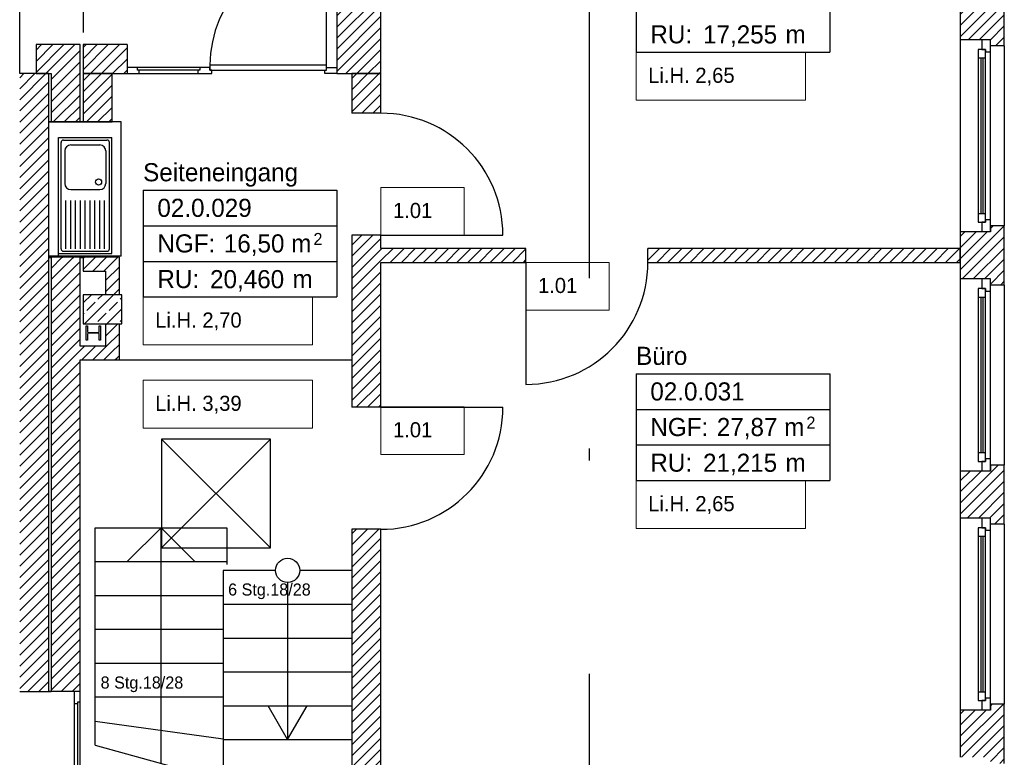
# Model space of a CAD drawing. Extents: x -28.8 to 50.4, y -5.6 to 85.1.
# Tile 20 of 29: x 36.3 to 44.4, y 36 to 42.1. Entities that reach past the tile are written whole.
import ezdxf

# ---------------------------------------------------------------- set-up
doc = ezdxf.new("R2010")
doc.units = 0
doc.header["$MEASUREMENT"] = 0
for name, pattern in [('Strichlinie', [0.005644, 0.002822, -0.002822]), ('Strichpunktlinie', [0.006703, 0.003528, -0.001764, 0, -0.001411]), ('Wipeout_Contour', [1, 0, -1])]:
    doc.linetypes.add(name, pattern=pattern)
for name, color, linetype in [('0._EG_2_0', 7, 'Continuous'), ('0._EG_2_A_1 Sanitär', 7, 'Continuous'), ('0._EG_2_P_ZE_ACHSEN', 7, 'Continuous'), ('0._EG_2_P_ZE_BILD', 7, 'Continuous'), ('0._EG_2_P_ZE_TEXT', 7, 'Continuous'), ('0._EG_2_R_NT_DACH', 7, 'Continuous'), ('0._EG_2_R_NT_DECKE', 7, 'Continuous'), ('0._EG_2_R_NT_STAHL', 7, 'Continuous'), ('0._EG_2_R_NT_TREPPE', 7, 'Continuous'), ('0._EG_2_R_TR_AUSSENWAND', 7, 'Continuous'), ('0._EG_2_R_TR_INNENWAND', 7, 'Continuous'), ('0._EG_2_R_TR_STUETZE', 7, 'Continuous'), ('0._EG_2_R_TR_UNTERZUG', 7, 'Continuous'), ('0._EG_2_Räume', 7, 'Continuous')]:
    doc.layers.add(name, color=color, linetype=linetype)
doc.styles.add('ERSTELLTER_STIL_1', font='txt')
doc.styles.add('ERSTELLTER_STIL_2', font='txt')
pattern_1 = [(45, (0, 0), (-0.04596194, 0.04596194), [])]

msp = doc.modelspace()

# ---------------------------------------------------------------- hatches: boundary and pattern name
at = {"layer": '0._EG_2_R_TR_AUSSENWAND', "linetype": 'Continuous', "ltscale": 1000}
h = msp.add_hatch(dxfattribs=at)
h.set_pattern_fill('MW_Kalksandstein_0002', color=256, style=0, pattern_type=2)
h.set_pattern_definition(pattern_1)
h.paths.add_polyline_path([(44.045, 41.905), (44.225, 41.905), (44.295, 41.905), (44.295, 41.855), (44.41, 41.855), (44.41, 42.345), (44.295, 42.345), (44.295, 42.295), (44.225, 42.295), (44.045, 42.295)], flags=0)
h = msp.add_hatch(dxfattribs=at)
h.set_pattern_fill('MW_Kalksandstein_0002', color=256, style=0, pattern_type=2)
h.set_pattern_definition(pattern_1)
h.paths.add_polyline_path([(36.76, 41.865), (36.395, 41.865), (36.395, 41.625), (36.52, 41.625)], flags=0)
h = msp.add_hatch(dxfattribs=at)
h.set_pattern_fill('MW_Kalksandstein_0002', color=256, style=0, pattern_type=2)
h.set_pattern_definition(pattern_1)
h.paths.add_polyline_path([(36.52, 41.625), (36.52, 41.225), (36.76, 41.226), (36.76, 41.865)], flags=0)
h = msp.add_hatch(dxfattribs=at)
h.set_pattern_fill('MW_Kalksandstein_0002', color=256, style=0, pattern_type=2)
h.set_pattern_definition(pattern_1)
h.paths.add_polyline_path([(36.785, 41.865), (36.785, 41.625), (37.15, 41.625), (37.15, 41.675), (37.15, 41.865)], flags=0)
h = msp.add_hatch(dxfattribs=at)
h.set_pattern_fill('MW_Kalksandstein_0002', color=256, style=0, pattern_type=2)
h.set_pattern_definition(pattern_1)
h.paths.add_polyline_path([(36.26, 41.625), (36.26, 41.51), (36.26, 41.44), (36.26, 41.26), (36.5, 41.625)], flags=0)
h = msp.add_hatch(dxfattribs=at)
h.set_pattern_fill('MW_Kalksandstein_0002', color=256, style=0, pattern_type=2)
h.set_pattern_definition(pattern_1)
h.paths.add_polyline_path([(36.26, 41.26), (36.26, 36.51), (36.5, 36.511), (36.5, 41.625)], flags=0)
h = msp.add_hatch(dxfattribs=at)
h.set_pattern_fill('MW_Kalksandstein_0002', color=256, style=0, pattern_type=2)
h.set_pattern_definition(pattern_1)
h.paths.add_polyline_path([(36.785, 41.625), (36.785, 41.226), (37.025, 41.225), (37.025, 41.625)], flags=0)
h = msp.add_hatch(dxfattribs=at)
h.set_pattern_fill('MW_Kalksandstein_0002', color=256, style=0, pattern_type=2)
h.set_pattern_definition(pattern_1)
h.paths.add_polyline_path([(36.52, 41.226), (36.5, 41.226), (36.52, 41.225)], flags=0)
h = msp.add_hatch(dxfattribs=at)
h.set_pattern_fill('MW_Kalksandstein_0002', color=256, style=0, pattern_type=2)
h.set_pattern_definition(pattern_1)
h.paths.add_polyline_path([(36.785, 41.226), (36.76, 41.226), (36.52, 41.225), (37.025, 41.225)], flags=0)
h = msp.add_hatch(dxfattribs=at)
h.set_pattern_fill('MW_Kalksandstein_0002', color=256, style=0, pattern_type=2)
h.set_pattern_definition(pattern_1)
h.paths.add_polyline_path([(44.045, 39.925), (44.225, 39.925), (44.295, 39.925), (44.295, 39.875), (44.41, 39.875), (44.41, 40.365), (44.295, 40.365), (44.295, 40.315), (44.225, 40.315), (44.045, 40.315)], flags=0)
h = msp.add_hatch(dxfattribs=at)
h.set_pattern_fill('MW_Kalksandstein_0002', color=256, style=0, pattern_type=2)
h.set_pattern_definition(pattern_1)
h.paths.add_polyline_path([(36.5, 40.104), (36.52, 40.104), (36.5, 40.105)], flags=0)
h = msp.add_hatch(dxfattribs=at)
h.set_pattern_fill('MW_Kalksandstein_0002', color=256, style=0, pattern_type=2)
h.set_pattern_definition(pattern_1)
h.paths.add_polyline_path([(36.76, 40.104), (36.52, 40.105), (36.52, 36.51), (36.71, 36.51), (36.76, 36.51)], flags=0)
h = msp.add_hatch(dxfattribs=at)
h.set_pattern_fill('MW_Kalksandstein_0002', color=256, style=0, pattern_type=2)
h.set_pattern_definition(pattern_1)
h.paths.add_polyline_path([(36.76, 40.104), (36.785, 40.104), (36.52, 40.105)], flags=0)
h = msp.add_hatch(dxfattribs=at)
h.set_pattern_fill('MW_Kalksandstein_0002', color=256, style=0, pattern_type=2)
h.set_pattern_definition(pattern_1)
h.paths.add_polyline_path([(36.785, 39.99), (36.97, 39.99), (37.085, 40.105), (36.785, 40.105)], flags=0)
h = msp.add_hatch(dxfattribs=at)
h.set_pattern_fill('MW_Kalksandstein_0002', color=256, style=0, pattern_type=2)
h.set_pattern_definition(pattern_1)
h.paths.add_polyline_path([(36.97, 39.795), (37.085, 39.795), (37.085, 40.105), (36.97, 39.99)], flags=0)
h = msp.add_hatch(dxfattribs=at)
h.set_pattern_fill('MW_Kalksandstein_0002', color=256, style=0, pattern_type=2)
h.set_pattern_definition(pattern_1)
h.paths.add_polyline_path([(36.97, 39.37), (37.085, 39.255), (37.085, 39.555), (36.97, 39.555)], flags=0)
h = msp.add_hatch(dxfattribs=at)
h.set_pattern_fill('MW_Kalksandstein_0002', color=256, style=0, pattern_type=2)
h.set_pattern_definition(pattern_1)
h.paths.add_polyline_path([(36.97, 39.37), (36.76, 39.37), (36.76, 39.255), (37.085, 39.255)], flags=0)
h = msp.add_hatch(dxfattribs=at)
h.set_pattern_fill('MW_Kalksandstein_0002', color=256, style=0, pattern_type=2)
h.set_pattern_definition(pattern_1)
h.paths.add_polyline_path([(44.045, 37.945), (44.225, 37.945), (44.295, 37.945), (44.295, 37.895), (44.41, 37.895), (44.41, 38.385), (44.295, 38.385), (44.295, 38.335), (44.225, 38.335), (44.045, 38.335)], flags=0)
h = msp.add_hatch(dxfattribs=at)
h.set_pattern_fill('MW_Kalksandstein_0002', color=256, style=0, pattern_type=2)
h.set_pattern_definition(pattern_1)
h.paths.add_polyline_path([(36.26, 36.51), (36.52, 36.51), (36.52, 36.511), (36.5, 36.511)], flags=0)
h = msp.add_hatch(dxfattribs=at)
h.set_pattern_fill('MW_Kalksandstein_0002', color=256, style=0, pattern_type=2)
h.set_pattern_definition(pattern_1)
h.paths.add_polyline_path([(44.045, 35.965), (44.225, 35.965), (44.295, 35.965), (44.295, 35.915), (44.41, 35.915), (44.41, 36.405), (44.295, 36.405), (44.295, 36.355), (44.225, 36.355), (44.045, 36.355)], flags=0)
at = {"layer": '0._EG_2_R_TR_INNENWAND', "linetype": 'Continuous', "ltscale": 1000}
h = msp.add_hatch(dxfattribs=at)
h.set_pattern_fill('MW_Kalksandstein_0002', color=256, style=0, pattern_type=2)
h.set_pattern_definition(pattern_1)
h.paths.add_polyline_path([(39.01, 41.625), (39.01, 41.2975), (39.25, 41.2975), (39.25, 41.625)], flags=0)
h = msp.add_hatch(dxfattribs=at)
h.set_pattern_fill('MW_Kalksandstein_0002', color=256, style=0, pattern_type=2)
h.set_pattern_definition(pattern_1)
h.paths.add_polyline_path([(39.25, 40.2875), (39.01, 40.2875), (39.01, 38.8625), (39.25, 38.8625)], flags=0)
h = msp.add_hatch(dxfattribs=at)
h.set_pattern_fill('MW_Kalksandstein_0002', color=256, style=0, pattern_type=2)
h.set_pattern_definition(pattern_1)
h.paths.add_polyline_path([(39.25, 40.1775), (39.25, 40.0625), (40.45, 40.0625), (40.45, 40.1775)], flags=0)
h = msp.add_hatch(dxfattribs=at)
h.set_pattern_fill('MW_Kalksandstein_0002', color=256, style=0, pattern_type=2)
h.set_pattern_definition(pattern_1)
h.paths.add_polyline_path([(41.46, 40.1775), (41.46, 40.0625), (44.045, 40.0625), (44.045, 40.1775)], flags=0)
h = msp.add_hatch(dxfattribs=at)
h.set_pattern_fill('MW_Kalksandstein_0002', color=256, style=0, pattern_type=2)
h.set_pattern_definition(pattern_1)
h.paths.add_polyline_path([(39.01, 34.25), (39.25, 34.25), (39.25, 37.8525), (39.01, 37.8525)], flags=0)
at = {"layer": '0._EG_2_R_TR_STUETZE', "linetype": 'Continuous', "ltscale": 1000}
h = msp.add_hatch(dxfattribs=at)
h.set_pattern_fill('Beton__Stahlbeton_0002', color=256, style=0, pattern_type=2)
h.set_pattern_definition([(45, (0, 0), (-0.09192388, 0.09192388), []), (45, (-0.04596, 0.04596), (-0.09192388, 0.09192388), [0.0975, -0.0325])])
h.paths.add_polyline_path([(36.785, 39.555), (37.105, 39.555), (37.105, 39.795), (36.785, 39.795)], flags=0)

# ---------------------------------------------------------------- linework, layer by layer
at = {"layer": '0._EG_2_0', "linetype": 'Continuous', "ltscale": 1000}
for p, q in [((44.225, 41.905), (44.045, 41.905)), ((44.295, 41.905), (44.225, 41.905)), ((44.295, 41.855), (44.295, 41.905)), ((37.15, 41.865), (37.15, 41.675)), ((38.885, 41.865), (38.885, 41.675)), ((44.41, 41.855), (44.295, 41.855)), ((37.15, 41.675), (37.15, 41.625)), ((38.885, 41.675), (38.885, 41.625)), ((39.25, 41.2975), (39.01, 41.2975)), ((44.41, 40.365), (44.295, 40.365)), ((44.295, 40.365), (44.295, 40.315)), ((39.25, 40.2875), (39.01, 40.2875)), ((44.225, 40.315), (44.045, 40.315)), ((44.295, 40.315), (44.225, 40.315)), ((40.45, 40.0625), (40.45, 40.1775)), ((41.46, 40.0625), (41.46, 40.1775)), ((44.225, 39.925), (44.045, 39.925)), ((44.295, 39.925), (44.225, 39.925)), ((44.295, 39.875), (44.295, 39.925)), ((44.41, 39.875), (44.295, 39.875)), ((39.25, 38.8625), (39.01, 38.8625)), ((44.225, 38.335), (44.045, 38.335)), ((44.295, 38.335), (44.225, 38.335)), ((44.41, 38.385), (44.295, 38.385)), ((44.295, 38.385), (44.295, 38.335)), ((44.225, 37.945), (44.045, 37.945)), ((44.295, 37.945), (44.225, 37.945)), ((44.295, 37.895), (44.295, 37.945)), ((39.25, 37.8525), (39.01, 37.8525)), ((44.41, 37.895), (44.295, 37.895)), ((36.71, 36.51), (36.52, 36.51)), ((36.76, 36.51), (36.71, 36.51)), ((44.225, 36.355), (44.045, 36.355)), ((44.295, 36.355), (44.225, 36.355)), ((44.41, 36.405), (44.295, 36.405)), ((44.295, 36.405), (44.295, 36.355))]:
    msp.add_line(p, q, dxfattribs=at)
at = {"layer": '0._EG_2_A_1 Sanitär', "linetype": 'Continuous', "ltscale": 1000}
for p, q in [((37.1, 41.225), (36.5, 41.225)), ((37.1, 40.115), (37.1, 41.225)), ((36.5825, 41.095), (37.0225, 41.095)), ((36.5825, 40.115), (36.5825, 41.095)), ((37.0225, 40.135), (37.0225, 41.095)), ((36.6025, 40.175), (36.6025, 41.055)), ((36.6225, 41.075), (36.9825, 41.075)), ((36.6825, 41.035), (36.9225, 41.035)), ((37.0025, 40.175), (37.0025, 41.055)), ((36.6325, 40.985), (36.6325, 40.715)), ((36.9725, 40.985), (36.9725, 40.715)), ((36.6825, 40.665), (36.9225, 40.665)), ((36.6399, 40.5752), (36.6399, 40.175)), ((36.6799, 40.5752), (36.6799, 40.175)), ((36.7199, 40.5752), (36.7199, 40.175)), ((36.7599, 40.5752), (36.7599, 40.175)), ((36.7999, 40.5752), (36.7999, 40.175)), ((36.8399, 40.5752), (36.8399, 40.175)), ((36.8799, 40.5752), (36.8799, 40.175)), ((36.9199, 40.5752), (36.9199, 40.175)), ((36.9599, 40.5752), (36.9599, 40.175)), ((37.1, 40.115), (36.5, 40.115)), ((36.5825, 40.135), (37.0225, 40.135)), ((36.6225, 40.155), (36.9825, 40.155))]:
    msp.add_line(p, q, dxfattribs=at)
msp.add_circle((36.9133, 40.7278), 0.025, dxfattribs=at)
for centre, radius, start, end in [((36.6225, 41.055), 0.02, 90, 180), ((36.6825, 40.985), 0.05, 90, 180), ((36.9225, 40.985), 0.05, 0, 90), ((36.9825, 41.055), 0.02, 0, 90), ((36.6825, 40.715), 0.05, 180, 270), ((36.9225, 40.715), 0.05, 270, 0), ((36.6225, 40.175), 0.02, 180, 270), ((36.9825, 40.175), 0.02, 270, 0)]:
    msp.add_arc(centre, radius, start, end, dxfattribs=at)
at = {"layer": '0._EG_2_P_ZE_ACHSEN', "linetype": 'Strichpunktlinie', "ltscale": 1000}
msp.add_line((36.2613, 41.625), (36.2613, 43.8233), dxfattribs=at)
at = {"layer": '0._EG_2_P_ZE_BILD', "linetype": 'Strichpunktlinie', "ltscale": 1000}
msp.add_line((40.9761, 26.3264), (40.9761, 45.0624), dxfattribs=at)
at = {"layer": '0._EG_2_P_ZE_TEXT', "color": 255, "linetype": 'Continuous', "lineweight": 18, "ltscale": 1000}
for p, q in [((42.7633, 41.8024), (41.3623, 41.8024)), ((41.3623, 41.8024), (41.3623, 41.406)), ((42.7633, 41.406), (42.7633, 41.8024)), ((41.3623, 41.406), (42.7633, 41.406)), ((39.9398, 40.6832), (39.25, 40.6832)), ((39.25, 40.6832), (39.25, 40.2868)), ((39.9398, 40.2868), (39.9398, 40.6832)), ((39.25, 40.2868), (39.9398, 40.2868)), ((41.1398, 40.0625), (40.45, 40.0625)), ((40.45, 40.0625), (40.45, 39.6661)), ((41.1398, 39.6661), (41.1398, 40.0625)), ((38.6828, 39.7763), (37.2817, 39.7763)), ((37.2817, 39.7763), (37.2817, 39.3799)), ((38.6828, 39.3799), (38.6828, 39.7763)), ((40.45, 39.6661), (41.1398, 39.6661)), ((37.2817, 39.3799), (38.6828, 39.3799)), ((38.6828, 39.0869), (37.2817, 39.0869)), ((37.2817, 39.0869), (37.2817, 38.6905)), ((38.6828, 38.6905), (38.6828, 39.0869)), ((39.9398, 38.8678), (39.25, 38.8678)), ((39.25, 38.8678), (39.25, 38.4714)), ((39.9398, 38.4714), (39.9398, 38.8678)), ((37.2817, 38.6905), (38.6828, 38.6905)), ((39.25, 38.4714), (39.9398, 38.4714)), ((42.7633, 38.2562), (41.3623, 38.2562)), ((41.3623, 38.2562), (41.3623, 37.8598)), ((42.7633, 37.8598), (42.7633, 38.2562)), ((41.3623, 37.8598), (42.7633, 37.8598))]:
    msp.add_line(p, q, dxfattribs=at)
at = {"layer": '0._EG_2_R_NT_DACH', "linetype": 'Strichlinie', "ltscale": 1000}
msp.add_line((36.785, 60.49), (36.785, 41.965), dxfattribs=at)
at = {"layer": '0._EG_2_R_NT_DECKE', "linetype": 'Strichlinie', "ltscale": 1000}
for p, q in [((38.335, 38.6), (37.435, 38.6)), ((37.435, 38.6), (37.435, 37.7)), ((37.435, 37.7), (38.335, 38.6)), ((37.435, 38.6), (38.335, 37.7)), ((38.335, 37.7), (38.335, 38.6)), ((37.435, 37.7), (38.335, 37.7))]:
    msp.add_line(p, q, dxfattribs=at)
at = {"layer": '0._EG_2_R_NT_STAHL', "linetype": 'Continuous', "ltscale": 1000}
for p, q in [((36.8102, 39.4184), (36.8102, 39.5384)), ((36.8102, 39.5384), (36.8212, 39.5384)), ((36.8212, 39.5384), (36.8212, 39.4881)), ((36.9192, 39.4881), (36.9192, 39.5384)), ((36.9192, 39.5384), (36.9302, 39.5384)), ((36.9302, 39.5384), (36.9302, 39.4184)), ((36.8212, 39.4686), (36.8212, 39.4184)), ((36.8277, 39.4816), (36.9127, 39.4816)), ((36.9127, 39.4751), (36.8277, 39.4751)), ((36.9192, 39.4184), (36.9192, 39.4686)), ((36.8212, 39.4184), (36.8102, 39.4184)), ((36.9302, 39.4184), (36.9192, 39.4184))]:
    msp.add_line(p, q, dxfattribs=at)
for centre, start, end in [((36.8277, 39.4881), 180, 270), ((36.8277, 39.4686), 90, 180), ((36.9127, 39.4881), 270, 0), ((36.9127, 39.4686), 0, 90)]:
    msp.add_arc(centre, 0.0065, start, end, dxfattribs=at)
at = {"layer": '0._EG_2_R_NT_TREPPE', "linetype": 'Continuous', "ltscale": 1000}
for p, q in [((36.885, 36.065), (36.885, 37.865)), ((36.885, 37.865), (37.975, 37.865)), ((37.43, 37.865), (37.15, 37.585)), ((37.43, 37.865), (37.71, 37.585)), ((37.43, 35.915), (37.43, 37.865)), ((37.975, 37.865), (37.975, 37.5625)), ((36.885, 37.585), (37.975, 37.585)), ((37.945, 37.5125), (37.945, 35.4828)), ((38.3775, 37.5125), (37.945, 37.5125)), ((39.01, 37.5125), (38.5775, 37.5125)), ((38.4775, 37.4125), (38.4775, 36.1125)), ((36.885, 37.305), (37.945, 37.305)), ((37.945, 37.2325), (39.01, 37.2325)), ((36.885, 37.025), (37.945, 37.025)), ((37.945, 36.9525), (39.01, 36.9525)), ((36.885, 36.745), (37.945, 36.745)), ((37.945, 36.6725), (39.01, 36.6725)), ((36.885, 36.465), (37.945, 36.465)), ((37.945, 36.3925), (39.01, 36.3925)), ((38.4775, 36.1125), (38.3158, 36.3925)), ((38.4775, 36.1125), (38.6392, 36.3925)), ((36.885, 36.265), (37.945, 36.1191)), ((37.945, 36.1125), (39.01, 36.1125)), ((36.885, 36.065), (37.945, 35.7733))]:
    msp.add_line(p, q, dxfattribs=at)
msp.add_circle((38.4775, 37.5125), 0.1, dxfattribs=at)
at = {"layer": '0._EG_2_R_TR_AUSSENWAND', "linetype": 'Continuous', "ltscale": 1000}
for p, q in [((38.885, 44.375), (38.885, 41.865)), ((39.25, 41.625), (39.25, 44.01)), ((44.41, 41.855), (44.41, 42.345)), ((44.045, 42.295), (44.045, 41.905)), ((44.045, 41.905), (44.045, 40.315)), ((36.76, 41.865), (36.395, 41.865)), ((36.395, 41.865), (36.395, 41.625)), ((36.76, 41.226), (36.76, 41.865)), ((37.15, 41.865), (36.785, 41.865)), ((36.785, 41.865), (36.785, 41.625)), ((44.41, 41.855), (44.41, 40.365)), ((36.5, 41.625), (36.26, 41.625)), ((36.395, 41.625), (36.52, 41.625)), ((36.5, 41.226), (36.5, 41.625)), ((36.52, 41.625), (36.52, 41.225)), ((36.785, 41.625), (37.15, 41.625)), ((36.785, 41.625), (36.785, 41.226)), ((37.025, 41.625), (36.785, 41.625)), ((37.025, 41.225), (37.025, 41.625)), ((36.52, 41.226), (36.5, 41.226)), ((36.5, 41.225), (36.52, 41.225)), ((36.5, 40.105), (36.5, 41.225)), ((36.52, 41.225), (36.52, 41.226)), ((36.52, 41.225), (37.025, 41.225)), ((36.785, 41.226), (36.76, 41.226)), ((44.41, 39.875), (44.41, 40.365)), ((44.045, 40.315), (44.045, 39.925)), ((36.52, 40.105), (36.5, 40.105)), ((36.5, 40.104), (36.52, 40.104)), ((36.5, 36.511), (36.5, 40.104)), ((36.52, 40.105), (36.52, 36.51)), ((36.52, 40.104), (36.52, 40.105)), ((36.785, 40.105), (36.52, 40.105)), ((36.76, 39.37), (36.76, 40.104)), ((36.76, 40.104), (36.785, 40.104)), ((37.085, 40.105), (36.785, 40.105)), ((36.785, 40.104), (36.785, 39.99)), ((37.085, 39.795), (37.085, 40.105)), ((36.785, 39.99), (36.97, 39.99)), ((36.97, 39.99), (36.97, 39.795)), ((44.045, 39.925), (44.045, 38.335)), ((44.41, 39.875), (44.41, 38.385)), ((36.97, 39.555), (36.97, 39.37)), ((37.085, 39.255), (37.085, 39.555)), ((36.97, 39.37), (36.76, 39.37)), ((36.76, 36.51), (36.76, 39.255)), ((36.76, 39.255), (37.085, 39.255)), ((44.045, 38.335), (44.045, 37.945)), ((44.41, 37.895), (44.41, 38.385)), ((44.045, 37.945), (44.045, 36.355)), ((44.41, 37.895), (44.41, 36.405)), ((36.26, 36.51), (36.52, 36.51)), ((36.52, 36.511), (36.5, 36.511)), ((36.52, 36.51), (36.52, 36.511)), ((44.045, 36.355), (44.045, 35.965)), ((44.41, 35.915), (44.41, 36.405))]:
    msp.add_line(p, q, dxfattribs=at)
at = {"layer": '0._EG_2_R_TR_INNENWAND', "linetype": 'Continuous', "ltscale": 1000}
for p, q in [((39.01, 41.625), (39.01, 41.2975)), ((39.25, 41.625), (39.01, 41.625)), ((39.25, 41.2975), (39.25, 41.625)), ((39.01, 40.2875), (39.01, 38.8625)), ((39.25, 40.1775), (39.25, 40.2875)), ((39.25, 40.2875), (40.26, 40.2875)), ((40.45, 40.1775), (39.25, 40.1775)), ((44.045, 40.1775), (41.46, 40.1775)), ((44.045, 40.0625), (44.045, 40.1775)), ((39.25, 38.8625), (39.25, 40.0625)), ((39.25, 40.0625), (40.45, 40.0625)), ((40.45, 40.0625), (40.45, 39.0525)), ((41.46, 40.0625), (44.045, 40.0625)), ((39.25, 38.8625), (40.26, 38.8625)), ((39.01, 37.8525), (39.01, 34.25)), ((39.25, 34.25), (39.25, 37.8525))]:
    msp.add_line(p, q, dxfattribs=at)
for centre, start, end in [((39.25, 40.2875), 0, 90), ((40.45, 40.0625), 270, 0), ((39.25, 38.8625), 270, 0)]:
    msp.add_arc(centre, 1.01, start, end, dxfattribs=at)
at = {"layer": '0._EG_2_R_TR_STUETZE', "linetype": 'Continuous', "ltscale": 1000}
for p, q in [((36.785, 39.795), (36.785, 39.555)), ((37.105, 39.795), (36.785, 39.795)), ((37.105, 39.555), (37.105, 39.795)), ((36.785, 39.555), (37.105, 39.555))]:
    msp.add_line(p, q, dxfattribs=at)
at = {"layer": '0._EG_2_R_TR_UNTERZUG', "linetype": 'Strichlinie', "ltscale": 1000}
msp.add_line((37.085, 39.255), (39.01, 39.255), dxfattribs=at)
at = {"layer": '0._EG_2_Räume', "linetype": 'Continuous', "ltscale": 1000}
for p, q in [((41.3623, 42.6863), (41.3623, 41.8024)), ((42.9657, 42.6863), (42.9657, 41.8024)), ((41.3623, 41.8024), (42.9657, 41.8024)), ((37.2817, 40.6602), (37.2817, 39.7763)), ((37.2817, 40.6602), (38.8852, 40.6602)), ((38.8852, 40.6602), (38.8852, 39.7763)), ((37.2817, 40.3656), (38.8852, 40.3656)), ((37.2817, 40.0709), (38.8852, 40.0709)), ((37.2817, 39.7763), (38.8852, 39.7763)), ((41.3623, 39.1401), (41.3623, 38.2562)), ((41.3623, 39.1401), (42.9657, 39.1401)), ((42.9657, 39.1401), (42.9657, 38.2562)), ((41.3623, 38.8455), (42.9657, 38.8455)), ((41.3623, 38.5509), (42.9657, 38.5509)), ((41.3623, 38.2562), (42.9657, 38.2562))]:
    msp.add_line(p, q, dxfattribs=at)

# ---------------------------------------------------------------- texts
at = {"layer": '0._EG_2_P_ZE_TEXT', "linetype": 'Continuous', "attachment_point": 1}
for s, insert, char_height, style in [('{Li.H. 2,65}', (41.4623, 41.6738), 0.125, 'ERSTELLTER_STIL_2'), ('{1.01}', (39.35, 40.5547), 0.125, 'ERSTELLTER_STIL_2'), ('{1.01}', (40.55, 39.9339), 0.125, 'ERSTELLTER_STIL_2'), ('{Li.H. 2,70}', (37.3817, 39.6477), 0.125, 'ERSTELLTER_STIL_2'), ('{Li.H. 3,39}', (37.3817, 38.9584), 0.125, 'ERSTELLTER_STIL_2'), ('{1.01}', (39.35, 38.7393), 0.125, 'ERSTELLTER_STIL_2'), ('{Li.H. 2,65}', (41.4623, 38.1276), 0.125, 'ERSTELLTER_STIL_2'), ('{6 Stg.18/28}', (37.985, 37.4042), 0.1, 'ERSTELLTER_STIL_1'), ('{8 Stg.18/28}', (36.93, 36.6342), 0.1, 'ERSTELLTER_STIL_1')]:
    msp.add_mtext(s, dxfattribs=dict(at, insert=insert, char_height=char_height, style=style))
at = {"layer": '0._EG_2_Räume', "linetype": 'Continuous'}
for s, insert, char_height, attachment_point, style in [('{RU: }', (41.4801, 42.0259), 0.15, 1, 'ERSTELLTER_STIL_2'), ('{17,255}', (41.9162, 41.8468), 0.15, 7, 'ERSTELLTER_STIL_2'), ('{ m}', (42.543, 42.0259), 0.15, 1, 'ERSTELLTER_STIL_2'), ('{Seiteneingang}', (37.2817, 40.8837), 0.15, 1, 'ERSTELLTER_STIL_1'), ('{02.0.029 }', (37.3996, 40.5891), 0.15, 1, 'ERSTELLTER_STIL_2'), ('{NGF: }', (37.3996, 40.2945), 0.15, 1, 'ERSTELLTER_STIL_2'), ('{16,50 m}', (37.9495, 40.2945), 0.15, 1, 'ERSTELLTER_STIL_2'), ('{2}', (38.6915, 40.3059), 0.1, 1, 'ERSTELLTER_STIL_2'), ('{20,460}', (37.8357, 39.8207), 0.15, 7, 'ERSTELLTER_STIL_2'), ('{RU: }', (37.3996, 39.9998), 0.15, 1, 'ERSTELLTER_STIL_2'), ('{ m}', (38.4624, 39.9998), 0.15, 1, 'ERSTELLTER_STIL_2'), ('{Büro}', (41.3623, 39.3637), 0.15, 1, 'ERSTELLTER_STIL_1'), ('{02.0.031 }', (41.4801, 39.069), 0.15, 1, 'ERSTELLTER_STIL_2'), ('{NGF: }', (41.4801, 38.7744), 0.15, 1, 'ERSTELLTER_STIL_2'), ('{27,87 m}', (42.0301, 38.7744), 0.15, 1, 'ERSTELLTER_STIL_2'), ('{2}', (42.772, 38.7858), 0.1, 1, 'ERSTELLTER_STIL_2'), ('{RU: }', (41.4801, 38.4797), 0.15, 1, 'ERSTELLTER_STIL_2'), ('{21,215}', (41.9162, 38.3006), 0.15, 7, 'ERSTELLTER_STIL_2'), ('{ m}', (42.543, 38.4797), 0.15, 1, 'ERSTELLTER_STIL_2')]:
    msp.add_mtext(s, dxfattribs=dict(at, insert=insert, char_height=char_height, attachment_point=attachment_point, style=style))

# ---------------------------------------------------------------- wipeouts: each hides what was drawn before it
at = {"color": 254, "linetype": 'Wipeout_Contour', "lineweight": 0, "ltscale": 241.676175}
msp.add_wipeout([(44.295, 41.805), (44.255, 41.805), (44.255, 40.415), (44.295, 40.415)], dxfattribs=at).dxf.layer = '0._EG_2_R_TR_AUSSENWAND'
at = {"color": 254, "linetype": 'Wipeout_Contour', "lineweight": 0, "ltscale": 448.633562}
msp.add_wipeout([(37.735, 41.655), (37.75, 41.655), (37.75, 41.675), (37.235, 41.675), (37.235, 41.655), (37.25, 41.655), (37.25, 41.625), (37.735, 41.625)], dxfattribs=at).dxf.layer = '0._EG_2_R_TR_AUSSENWAND'
at = {"color": 254, "linetype": 'Wipeout_Contour', "lineweight": 0, "ltscale": 236.359021}
msp.add_wipeout([(44.295, 39.825), (44.255, 39.825), (44.255, 38.435), (44.295, 38.435)], dxfattribs=at).dxf.layer = '0._EG_2_R_TR_AUSSENWAND'
at = {"color": 254, "linetype": 'Wipeout_Contour', "lineweight": 0, "ltscale": 231.190995}
msp.add_wipeout([(44.295, 37.845), (44.255, 37.845), (44.255, 36.455), (44.295, 36.455)], dxfattribs=at).dxf.layer = '0._EG_2_R_TR_AUSSENWAND'
at = {"color": 254, "linetype": 'Wipeout_Contour', "lineweight": 0, "ltscale": 411.040784}
msp.add_wipeout([(36.74, 35.525), (36.74, 35.51), (36.76, 35.51), (36.76, 36.425), (36.74, 36.425), (36.74, 36.41), (36.71, 36.41), (36.71, 35.525)], dxfattribs=at).dxf.layer = '0._EG_2_R_TR_AUSSENWAND'

# ---------------------------------------------------------------- next in the draw order: wipeouts: each hides what was drawn before it
at = {"color": 254, "linetype": 'Wipeout_Contour', "lineweight": 0, "ltscale": 365.148133}
msp.add_wipeout([(44.225, 41.905), (44.225, 41.825), (44.255, 41.825), (44.255, 41.805), (44.295, 41.805), (44.295, 41.905)], dxfattribs=at).dxf.layer = '0._EG_2_R_TR_AUSSENWAND'
at = {"color": 254, "linetype": 'Wipeout_Contour', "lineweight": 0, "ltscale": 241.588042}
msp.add_wipeout([(44.255, 41.755), (44.235, 41.755), (44.235, 40.465), (44.255, 40.465)], dxfattribs=at).dxf.layer = '0._EG_2_R_TR_AUSSENWAND'
at = {"color": 254, "linetype": 'Wipeout_Contour', "lineweight": 0, "ltscale": 334.810391}
msp.add_wipeout([(37.15, 41.625), (37.25, 41.625), (37.25, 41.655), (37.235, 41.655), (37.235, 41.675), (37.15, 41.675)], dxfattribs=at).dxf.layer = '0._EG_2_R_TR_AUSSENWAND'
at = {"color": 254, "linetype": 'Wipeout_Contour', "lineweight": 0, "ltscale": 450.245037}
msp.add_wipeout([(37.75, 41.655), (37.735, 41.655), (37.735, 41.625), (37.85, 41.625), (37.85, 41.655), (37.835, 41.655), (37.835, 41.675), (37.75, 41.675)], dxfattribs=at).dxf.layer = '0._EG_2_R_TR_AUSSENWAND'
at = {"color": 254, "linetype": 'Wipeout_Contour', "lineweight": 0, "ltscale": 342.271937}
msp.add_wipeout([(38.885, 41.625), (38.785, 41.625), (38.785, 41.655), (38.8, 41.655), (38.8, 41.675), (38.885, 41.675)], dxfattribs=at).dxf.layer = '0._EG_2_R_TR_AUSSENWAND'
at = {"color": 254, "linetype": 'Wipeout_Contour', "lineweight": 0, "ltscale": 359.964984}
msp.add_wipeout([(44.295, 40.315), (44.295, 40.415), (44.255, 40.415), (44.255, 40.395), (44.225, 40.395), (44.225, 40.315)], dxfattribs=at).dxf.layer = '0._EG_2_R_TR_AUSSENWAND'
at = {"color": 254, "linetype": 'Wipeout_Contour', "lineweight": 0, "ltscale": 357.103854}
msp.add_wipeout([(44.225, 39.925), (44.225, 39.845), (44.255, 39.845), (44.255, 39.825), (44.295, 39.825), (44.295, 39.925)], dxfattribs=at).dxf.layer = '0._EG_2_R_TR_AUSSENWAND'
at = {"color": 254, "linetype": 'Wipeout_Contour', "lineweight": 0, "ltscale": 236.268844}
msp.add_wipeout([(44.255, 39.775), (44.235, 39.775), (44.235, 38.485), (44.255, 38.485)], dxfattribs=at).dxf.layer = '0._EG_2_R_TR_AUSSENWAND'
at = {"color": 254, "linetype": 'Wipeout_Contour', "lineweight": 0, "ltscale": 352.059431}
msp.add_wipeout([(44.295, 38.335), (44.295, 38.435), (44.255, 38.435), (44.255, 38.415), (44.225, 38.415), (44.225, 38.335)], dxfattribs=at).dxf.layer = '0._EG_2_R_TR_AUSSENWAND'
at = {"color": 254, "linetype": 'Wipeout_Contour', "lineweight": 0, "ltscale": 349.278455}
msp.add_wipeout([(44.225, 37.945), (44.225, 37.865), (44.255, 37.865), (44.255, 37.845), (44.295, 37.845), (44.295, 37.945)], dxfattribs=at).dxf.layer = '0._EG_2_R_TR_AUSSENWAND'
at = {"color": 254, "linetype": 'Wipeout_Contour', "lineweight": 0, "ltscale": 231.098734}
msp.add_wipeout([(44.255, 37.795), (44.235, 37.795), (44.235, 36.505), (44.255, 36.505)], dxfattribs=at).dxf.layer = '0._EG_2_R_TR_AUSSENWAND'
at = {"color": 254, "linetype": 'Wipeout_Contour', "lineweight": 0, "ltscale": 309.874807}
msp.add_wipeout([(36.71, 36.51), (36.71, 36.41), (36.74, 36.41), (36.74, 36.425), (36.76, 36.425), (36.76, 36.51)], dxfattribs=at).dxf.layer = '0._EG_2_R_TR_AUSSENWAND'
at = {"color": 254, "linetype": 'Wipeout_Contour', "lineweight": 0, "ltscale": 344.382298}
msp.add_wipeout([(44.295, 36.355), (44.295, 36.455), (44.255, 36.455), (44.255, 36.435), (44.225, 36.435), (44.225, 36.355)], dxfattribs=at).dxf.layer = '0._EG_2_R_TR_AUSSENWAND'

# ---------------------------------------------------------------- next in the draw order: hatches: boundary and pattern name
at = {"layer": '0._EG_2_R_TR_AUSSENWAND', "linetype": 'Continuous', "ltscale": 1000}
h = msp.add_hatch(dxfattribs=at)
h.set_pattern_fill('MW_Kalksandstein_0002', color=256, style=0, pattern_type=2)
h.set_pattern_definition(pattern_1)
h.paths.add_polyline_path([(38.885, 44.375), (38.885, 41.625), (39.25, 41.625), (39.25, 44.01)], flags=0)

# ---------------------------------------------------------------- next in the draw order: linework, layer by layer
for p, q in [((44.295, 41.905), (44.225, 41.905)), ((37.235, 41.675), (37.15, 41.675)), ((37.15, 41.675), (37.15, 41.625)), ((37.15, 41.675), (37.15, 41.625)), ((37.75, 41.675), (37.235, 41.675)), ((37.235, 41.655), (37.235, 41.675)), ((37.25, 41.655), (37.235, 41.655)), ((37.25, 41.625), (37.25, 41.655)), ((37.735, 41.655), (37.25, 41.655)), ((37.75, 41.655), (37.735, 41.655)), ((37.735, 41.655), (37.735, 41.625)), ((37.75, 41.675), (37.75, 41.655)), ((38.885, 41.675), (38.885, 41.625)), ((38.885, 41.675), (38.885, 41.625)), ((37.15, 41.625), (37.25, 41.625)), ((37.25, 41.625), (37.735, 41.625)), ((38.885, 41.625), (39.25, 41.625)), ((44.295, 40.315), (44.225, 40.315)), ((44.295, 39.925), (44.225, 39.925)), ((44.295, 38.335), (44.225, 38.335)), ((44.295, 37.945), (44.225, 37.945)), ((36.71, 36.51), (36.71, 36.41)), ((36.76, 36.51), (36.71, 36.51)), ((36.76, 36.51), (36.71, 36.51)), ((36.76, 36.425), (36.76, 36.51)), ((36.71, 36.41), (36.71, 35.525)), ((36.71, 36.41), (36.74, 36.41)), ((36.74, 36.41), (36.74, 36.425)), ((36.74, 36.425), (36.76, 36.425)), ((36.74, 35.525), (36.74, 36.41)), ((36.76, 35.51), (36.76, 36.425)), ((44.295, 36.355), (44.225, 36.355))]:
    msp.add_line(p, q, dxfattribs=at)

# ---------------------------------------------------------------- next in the draw order: wipeouts: each hides what was drawn before it
at = {"color": 254, "linetype": 'Wipeout_Contour', "lineweight": 0, "ltscale": 241.470848}
msp.add_wipeout([(44.215, 41.755), (44.195, 41.755), (44.195, 40.465), (44.215, 40.465)], dxfattribs=at).dxf.layer = '0._EG_2_R_TR_AUSSENWAND'
at = {"color": 254, "linetype": 'Wipeout_Contour', "lineweight": 0, "ltscale": 226.456616}
msp.add_wipeout([(37.835, 41.655), (38.8, 41.655), (38.8, 41.695), (37.835, 41.695)], dxfattribs=at).dxf.layer = '0._EG_2_R_TR_AUSSENWAND'
at = {"color": 254, "linetype": 'Wipeout_Contour', "lineweight": 0, "ltscale": 236.14901}
msp.add_wipeout([(44.215, 39.775), (44.195, 39.775), (44.195, 38.485), (44.215, 38.485)], dxfattribs=at).dxf.layer = '0._EG_2_R_TR_AUSSENWAND'
at = {"color": 254, "linetype": 'Wipeout_Contour', "lineweight": 0, "ltscale": 230.976218}
msp.add_wipeout([(44.215, 37.795), (44.195, 37.795), (44.195, 36.505), (44.215, 36.505)], dxfattribs=at).dxf.layer = '0._EG_2_R_TR_AUSSENWAND'

# ---------------------------------------------------------------- next in the draw order: linework, layer by layer
at = {"layer": '0._EG_2_R_TR_AUSSENWAND', "linetype": 'Continuous', "ltscale": 1000}
for p, q in [((38.8, 41.695), (38.8, 42.66)), ((37.835, 41.675), (37.75, 41.675)), ((38.8, 41.695), (37.835, 41.695)), ((37.835, 41.695), (37.835, 41.655)), ((37.835, 41.655), (37.835, 41.675)), ((37.85, 41.655), (37.835, 41.655)), ((37.835, 41.655), (38.8, 41.655)), ((37.85, 41.625), (37.85, 41.655)), ((38.785, 41.625), (38.785, 41.655)), ((38.785, 41.655), (38.8, 41.655)), ((38.8, 41.655), (38.8, 41.695)), ((38.8, 41.655), (38.8, 41.675)), ((38.8, 41.675), (38.885, 41.675)), ((37.735, 41.625), (37.85, 41.625)), ((38.885, 41.625), (38.785, 41.625))]:
    msp.add_line(p, q, dxfattribs=at)
msp.add_arc((38.8, 41.695), 0.965, 90, 180, dxfattribs=at)

# ---------------------------------------------------------------- next in the draw order: wipeouts: each hides what was drawn before it
at = {"color": 254, "linetype": 'Wipeout_Contour', "lineweight": 0, "ltscale": 243.391811}
msp.add_wipeout([(44.255, 41.825), (44.195, 41.825), (44.195, 41.755), (44.255, 41.755)], dxfattribs=at).dxf.layer = '0._EG_2_R_TR_AUSSENWAND'
at = {"color": 254, "linetype": 'Wipeout_Contour', "lineweight": 0, "ltscale": 239.688272}
msp.add_wipeout([(44.255, 40.465), (44.195, 40.465), (44.195, 40.395), (44.255, 40.395)], dxfattribs=at).dxf.layer = '0._EG_2_R_TR_AUSSENWAND'
at = {"color": 254, "linetype": 'Wipeout_Contour', "lineweight": 0, "ltscale": 238.022032}
msp.add_wipeout([(44.255, 39.845), (44.195, 39.845), (44.195, 39.775), (44.255, 39.775)], dxfattribs=at).dxf.layer = '0._EG_2_R_TR_AUSSENWAND'
at = {"color": 254, "linetype": 'Wipeout_Contour', "lineweight": 0, "ltscale": 234.417475}
msp.add_wipeout([(44.255, 38.485), (44.195, 38.485), (44.195, 38.415), (44.255, 38.415)], dxfattribs=at).dxf.layer = '0._EG_2_R_TR_AUSSENWAND'
at = {"color": 254, "linetype": 'Wipeout_Contour', "lineweight": 0, "ltscale": 232.797887}
msp.add_wipeout([(44.255, 37.865), (44.195, 37.865), (44.195, 37.795), (44.255, 37.795)], dxfattribs=at).dxf.layer = '0._EG_2_R_TR_AUSSENWAND'
at = {"color": 254, "linetype": 'Wipeout_Contour', "lineweight": 0, "ltscale": 229.299131}
msp.add_wipeout([(44.255, 36.505), (44.195, 36.505), (44.195, 36.435), (44.255, 36.435)], dxfattribs=at).dxf.layer = '0._EG_2_R_TR_AUSSENWAND'

# ---------------------------------------------------------------- next in the draw order: linework, layer by layer
at = {"layer": '0._EG_2_R_TR_AUSSENWAND', "linetype": 'Continuous', "ltscale": 1000}
for p, q in [((44.225, 41.905), (44.225, 41.825)), ((44.295, 41.805), (44.295, 41.905)), ((44.295, 41.855), (44.295, 41.905)), ((44.255, 41.825), (44.195, 41.825)), ((44.225, 41.825), (44.255, 41.825)), ((44.255, 41.825), (44.255, 41.805)), ((44.255, 41.805), (44.295, 41.805)), ((44.295, 40.415), (44.295, 41.805)), ((44.195, 40.395), (44.255, 40.395)), ((44.255, 40.395), (44.225, 40.395)), ((44.225, 40.395), (44.225, 40.315)), ((44.295, 40.415), (44.255, 40.415)), ((44.255, 40.415), (44.255, 40.395)), ((44.295, 40.315), (44.295, 40.415)), ((44.295, 40.365), (44.295, 40.315)), ((44.225, 39.925), (44.225, 39.845)), ((44.295, 39.825), (44.295, 39.925)), ((44.295, 39.875), (44.295, 39.925)), ((44.255, 39.845), (44.195, 39.845)), ((44.225, 39.845), (44.255, 39.845)), ((44.255, 39.845), (44.255, 39.825)), ((44.255, 39.825), (44.295, 39.825)), ((44.295, 38.435), (44.295, 39.825)), ((44.195, 38.415), (44.255, 38.415)), ((44.255, 38.415), (44.225, 38.415)), ((44.225, 38.415), (44.225, 38.335)), ((44.295, 38.435), (44.255, 38.435)), ((44.255, 38.435), (44.255, 38.415)), ((44.295, 38.335), (44.295, 38.435)), ((44.295, 38.385), (44.295, 38.335)), ((44.225, 37.945), (44.225, 37.865)), ((44.295, 37.845), (44.295, 37.945)), ((44.295, 37.895), (44.295, 37.945)), ((44.255, 37.865), (44.195, 37.865)), ((44.225, 37.865), (44.255, 37.865)), ((44.255, 37.865), (44.255, 37.845)), ((44.255, 37.845), (44.295, 37.845)), ((44.295, 36.455), (44.295, 37.845)), ((44.195, 36.435), (44.255, 36.435)), ((44.255, 36.435), (44.225, 36.435)), ((44.225, 36.435), (44.225, 36.355)), ((44.295, 36.455), (44.255, 36.455)), ((44.255, 36.455), (44.255, 36.435)), ((44.295, 36.355), (44.295, 36.455)), ((44.295, 36.405), (44.295, 36.355))]:
    msp.add_line(p, q, dxfattribs=at)

# ---------------------------------------------------------------- next in the draw order: wipeouts: each hides what was drawn before it
at = {"color": 254, "linetype": 'Wipeout_Contour', "lineweight": 0, "ltscale": 241.529439}
msp.add_wipeout([(44.215, 41.755), (44.215, 40.465), (44.235, 40.465), (44.235, 41.755)], dxfattribs=at).dxf.layer = '0._EG_2_R_TR_AUSSENWAND'
at = {"color": 254, "linetype": 'Wipeout_Contour', "lineweight": 0, "ltscale": 236.208921}
msp.add_wipeout([(44.215, 39.775), (44.215, 38.485), (44.235, 38.485), (44.235, 39.775)], dxfattribs=at).dxf.layer = '0._EG_2_R_TR_AUSSENWAND'
at = {"color": 254, "linetype": 'Wipeout_Contour', "lineweight": 0, "ltscale": 231.037471}
msp.add_wipeout([(44.215, 37.795), (44.215, 36.505), (44.235, 36.505), (44.235, 37.795)], dxfattribs=at).dxf.layer = '0._EG_2_R_TR_AUSSENWAND'

# ---------------------------------------------------------------- next in the draw order: linework, layer by layer
at = {"layer": '0._EG_2_R_TR_AUSSENWAND', "linetype": 'Continuous', "ltscale": 1000}
for p, q in [((44.195, 41.825), (44.195, 41.755)), ((44.255, 41.755), (44.255, 41.825)), ((44.195, 41.755), (44.195, 40.465)), ((44.195, 41.755), (44.255, 41.755)), ((44.215, 41.755), (44.215, 40.465)), ((44.235, 40.465), (44.235, 41.755)), ((44.255, 40.465), (44.255, 41.755)), ((44.255, 40.465), (44.195, 40.465)), ((44.195, 40.465), (44.195, 40.395)), ((44.255, 40.395), (44.255, 40.465)), ((44.195, 39.845), (44.195, 39.775)), ((44.195, 39.775), (44.195, 38.485)), ((44.195, 39.775), (44.255, 39.775)), ((44.215, 39.775), (44.215, 38.485)), ((44.235, 38.485), (44.235, 39.775)), ((44.255, 39.775), (44.255, 39.845)), ((44.255, 38.485), (44.255, 39.775)), ((44.255, 38.485), (44.195, 38.485)), ((44.195, 38.485), (44.195, 38.415)), ((44.255, 38.415), (44.255, 38.485)), ((44.195, 37.865), (44.195, 37.795)), ((44.255, 37.795), (44.255, 37.865)), ((44.195, 37.795), (44.195, 36.505)), ((44.195, 37.795), (44.255, 37.795)), ((44.215, 37.795), (44.215, 36.505)), ((44.235, 36.505), (44.235, 37.795)), ((44.255, 36.505), (44.255, 37.795)), ((44.255, 36.505), (44.195, 36.505)), ((44.195, 36.505), (44.195, 36.435)), ((44.255, 36.435), (44.255, 36.505))]:
    msp.add_line(p, q, dxfattribs=at)

doc.saveas('drawing.dxf')
